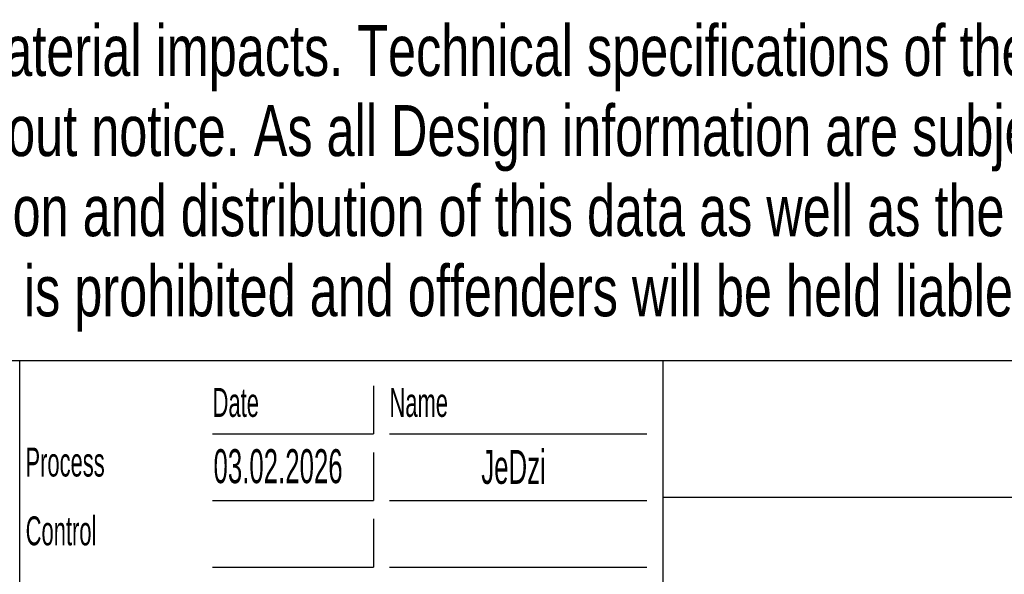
# Model space of a CAD drawing. Header units: millimetres. Extents: x 6 to 590, y 6 to 416.
# Tile 17 of 33: x 456 to 517, y 43 to 77. Entities that reach past the tile are written whole.
import ezdxf

# ---------------------------------------------------------------- set-up
doc = ezdxf.new("R2010")
doc.units = ezdxf.units.MM
doc.layers.add('1', color=7, linetype='Continuous')
doc.styles.add('SLDTEXTSTYLE0', font='TXT', dxfattribs={"width": 0.738397})
doc.styles.add('SLDTEXTSTYLE2', font='TXT', dxfattribs={"width": 0.567})

# ---------------------------------------------------------------- blocks, each defined once
blk = doc.blocks.new('SW_NOTE_0')
at = {"layer": '1', "color": 0, "char_height": 3.175, "attachment_point": 1, "style": 'SLDTEXTSTYLE0'}
for s, insert in [('environmental temperature material impacts. Technical specifications of the enclosed', (0, -10.857)), ('data is subject to change without notice. As all Design information are subject to', (0, -15.841)), ('MOBOTIX IPR, the reproduction and distribution of this data as well as the', (0, -20.824)), ('communication of its contents is prohibited and offenders will be held liable.', (0, -25.807))]:
    blk.add_mtext(s, dxfattribs=dict(at, insert=insert))

msp = doc.modelspace()

# ---------------------------------------------------------------- linework, layer by layer
at = {"layer": '1', "color": 7}
for p, q in [((404.969, 55.993), (589.969, 55.993)), ((455.969, 50.993), (455.969, 55.993)), ((455.969, 22.421), (455.969, 50.993)), ((495.969, 47.493), (589.969, 47.493))]:
    msp.add_line(p, q, dxfattribs=at)
at = {"layer": '1'}
for p, q in [((495.969, 55.993), (495.969, 47.493)), ((477.969, 54.421), (477.969, 51.421)), ((467.969, 51.421), (477.969, 51.421)), ((478.969, 51.421), (494.969, 51.421)), ((477.969, 50.279), (477.969, 47.279)), ((467.969, 47.279), (477.969, 47.279)), ((478.969, 47.279), (494.969, 47.279)), ((495.969, 47.493), (495.969, 38.993)), ((477.969, 46.136), (477.969, 43.136)), ((467.969, 43.136), (477.969, 43.136)), ((478.969, 43.136), (494.969, 43.136))]:
    msp.add_line(p, q, dxfattribs=at)

# ---------------------------------------------------------------- block references
msp.add_blockref('SW_NOTE_0', (414.063, 87.728), dxfattribs=at)

# ---------------------------------------------------------------- texts
at = {"layer": '1', "style": 'SLDTEXTSTYLE2'}
for s, insert, char_height, attachment_point in [('Date', (467.969, 54.285), 1.8, 1), ('Name', (478.969, 54.285), 1.8, 1), ('Process', (456.327, 50.575), 1.8, 1), ('03.02.2026', (472.04, 50.478), 2.1167, 2), ('JeDzi', (486.686, 50.434), 2.1167, 2), ('Control', (456.34, 46.296), 1.8, 1)]:
    msp.add_mtext(s, dxfattribs=dict(at, insert=insert, char_height=char_height, attachment_point=attachment_point))

doc.saveas('drawing.dxf')
